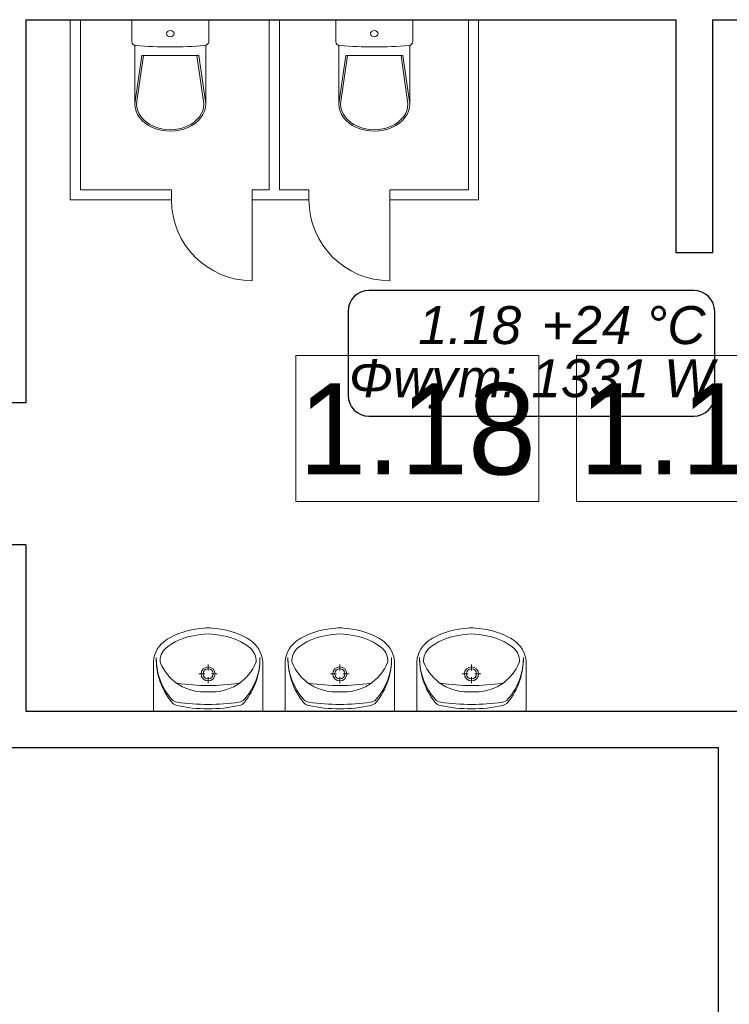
# Model space of a CAD drawing. Header units: millimetres. Extents: x -17429 to 155243, y -2908 to 188569.
# Tile 74 of 113: x 26714 to 30217, y 92219 to 97076. Entities that reach past the tile are written whole.
import ezdxf
from ezdxf.lldxf.tags import DXFTag

# ---------------------------------------------------------------- set-up
doc = ezdxf.new("R2010")
doc.units = ezdxf.units.MM
doc.header["$MEASUREMENT"] = 0
for name, color, linetype in [('#podkład', 252, 'Continuous'), ('INWENT wyposarzenie', 252, 'Continuous'), ('IS_Text_Konstrukcji', 7, 'Continuous')]:
    doc.layers.add(name, color=color, linetype=linetype)
for name, color, linetype, lineweight in [('Arch opisy_Nr_Pióra__1', 252, 'Continuous', 25), ('Arch opisy_Nr_Pióra__21', 252, 'Continuous', 13), ('INWENT wyposarzenie_Nr_Pióra__21', 252, 'Continuous', 13), ('INWENT.ŚCIANY_Nr_Pióra__1', 252, 'Continuous', 25), ('INWENT.ŚCIANY_Nr_Pióra__5', 7, 'Continuous', 13)]:
    doc.layers.add(name, color=color, linetype=linetype, lineweight=lineweight)
doc.styles.add('GENERATED_STYLE_3', font='txt')
doc.styles.get("Standard").update_dxf_attribs({"font": 'arial.ttf', "bigfont": 'BIGFONT.SHX'})
tags = doc.linetypes.add('SOLID', pattern=[10, 10, 0]).pattern_tags.tags
tags[6:7] = [DXFTag(74, 4), DXFTag(75, 0), DXFTag(340, '0'), DXFTag(46, 0.0), DXFTag(50, 0.0), DXFTag(44, 0.0), DXFTag(45, 0.0)]
tags[4:5] = [DXFTag(74, 4), DXFTag(75, 0), DXFTag(340, '0'), DXFTag(46, 0.0), DXFTag(50, 0.0), DXFTag(44, 0.0), DXFTag(45, 0.0)]

# ---------------------------------------------------------------- blocks, each defined once
blk = doc.blocks.new('Symbol WC 2 14_245', base_point=(27267.4, 97075.9))
at = {"layer": 'INWENT wyposarzenie_Nr_Pióra__21', "color": 252, "linetype": 'Continuous'}
for p, q in [((27267.4, 97075.9), (27647.4, 97075.9)), ((27267.4, 97075.9), (27267.4, 96967.1)), ((27647.4, 97075.9), (27647.4, 96967.1)), ((27282.5, 96949.6), (27282.5, 96659.9)), ((27632.4, 96949.8), (27632.4, 96659.9)), ((27282.5, 96660.2), (27316.5, 96898.7)), ((27291.4, 96660.2), (27325.5, 96898.7)), ((27457.4, 96898.7), (27316.5, 96898.7)), ((27457.4, 96898.7), (27598.3, 96898.7)), ((27623.5, 96660.2), (27589.4, 96898.7)), ((27632.4, 96660.2), (27598.3, 96898.7))]:
    blk.add_line(p, q, dxfattribs=at)
blk.add_ellipse((27457.4, 97007.2), major_axis=(18.5, 0), ratio=0.829819, dxfattribs=at)
for centre, major_axis, ratio, start_param, end_param in [((27289.5, 96967.1), (22.1, 0), 0.829819, 3.141593, 4.602988), ((27457.4, 98290.6), (1625.8, 0), 0.829819, 4.60742, 4.817236), ((27625.4, 96967.1), (22.1, 0), 0.829819, 4.812804, 6.283185), ((27457.4, 96659.9), (-174.9, 0), 0.765974, 0, 3.141593), ((27457.4, 96660.2), (-166, 0), 0.764861, 0, 3.141593)]:
    blk.add_ellipse(centre, major_axis=major_axis, ratio=ratio, start_param=start_param, end_param=end_param, dxfattribs=at)
blk = doc.blocks.new('Symbol WC 2 14_246', base_point=(28274.6, 97075.9))
at = {"layer": 'INWENT wyposarzenie_Nr_Pióra__21', "color": 252, "linetype": 'Continuous'}
for p, q in [((28274.6, 97075.9), (28654.6, 97075.9)), ((28274.6, 97075.9), (28274.6, 96967.1)), ((28654.6, 97075.9), (28654.6, 96967.1)), ((28289.7, 96949.6), (28289.7, 96659.9)), ((28639.6, 96949.8), (28639.6, 96659.9)), ((28289.7, 96660.2), (28323.7, 96898.7)), ((28298.6, 96660.2), (28332.7, 96898.7)), ((28464.6, 96898.7), (28323.7, 96898.7)), ((28464.6, 96898.7), (28605.5, 96898.7)), ((28630.7, 96660.2), (28596.6, 96898.7)), ((28639.6, 96660.2), (28605.5, 96898.7))]:
    blk.add_line(p, q, dxfattribs=at)
blk.add_ellipse((28464.6, 97007.2), major_axis=(18.5, 0), ratio=0.829819, dxfattribs=at)
for centre, major_axis, ratio, start_param, end_param in [((28296.7, 96967.1), (22.1, 0), 0.829819, 3.141593, 4.602988), ((28464.6, 98290.6), (1625.8, 0), 0.829819, 4.60742, 4.817236), ((28632.6, 96967.1), (22.1, 0), 0.829819, 4.812804, 6.283185), ((28464.6, 96659.9), (-174.9, 0), 0.765974, 0, 3.141593), ((28464.6, 96660.2), (-166, 0), 0.764861, 0, 3.141593)]:
    blk.add_ellipse(centre, major_axis=major_axis, ratio=ratio, start_param=start_param, end_param=end_param, dxfattribs=at)
blk = doc.blocks.new('Symbol Umywalka 14_253', base_point=(28674.5, 94075.9))
at = {"layer": 'INWENT wyposarzenie_Nr_Pióra__21', "color": 252, "linetype": 'Continuous'}
for p, q in [((28674.5, 93665.9), (28674.5, 93894.3)), ((28944.4, 93865.9), (28944.4, 93894.7)), ((29214.5, 93665.9), (29214.5, 93894.3)), ((28927.7, 93849.2), (28898.9, 93849.2)), ((28944.4, 93803.7), (28944.4, 93832.5)), ((28989.9, 93849.2), (28961.1, 93849.2)), ((28674.5, 93665.9), (29214.5, 93665.9)), ((29029.6, 93665.9), (28859.4, 93665.9))]:
    blk.add_line(p, q, dxfattribs=at)
for radius in [35, 25]:
    blk.add_circle((28944.4, 93849.2), radius, dxfattribs=at)
for centre, radius, start, end in [((28958.2, 93632.2), 444.2, 94.2052, 116.2597), ((28944.5, 93805.9), 270, 85.9876, 94.0124), ((28930.8, 93632.2), 444.2, 63.7403, 85.7948), ((28858.8, 93841.3), 212.8, 117.1571, 128.6848), ((28921.1, 93748.5), 293, 99.9978, 129.2851), ((28944.5, 93729.2), 316.7, 76.4334, 103.5666), ((28967.9, 93748.5), 293, 50.7149, 80.0022), ((29030.2, 93841.3), 212.8, 51.3152, 62.8429), ((28811.7, 93900.2), 137.4, 128.7454, 182.4552), ((28788.5, 93914), 80.9, 130.8016, 183.9306), ((29100.5, 93914), 80.9, 356.0694, 49.1984), ((29077.3, 93900.2), 137.4, 357.5448, 51.2546), ((28993.5, 93925.7), 305.1, 179.3233, 221.4755), ((29028, 93924), 339.6, 179.0928, 219.3352), ((28861, 93923.9), 339.6, 320.7422, 0.9847), ((28895.4, 93925.7), 305.1, 318.602, 0.7542), ((28931.6, 93996.9), 240.7, 201.5519, 237.1558), ((28957.4, 93996.9), 240.7, 302.8442, 338.4481), ((28944.4, 94776.6), 984.9, 261.1734, 278.8204), ((28925.2, 94000.8), 240.6, 238.9439, 274.606), ((28963.8, 94000.8), 240.6, 265.394, 301.0561), ((28798.6, 93753.5), 45, 221.4755, 262.1696), ((28800.1, 93737.2), 45, 219.3352, 257.306), ((28938.7, 94352.7), 675.9, 257.306, 270.5103), ((28949.7, 94852), 1153.8, 262.1696, 269.755), ((28938, 94852), 1153.8, 270.3225, 277.9079), ((28949.6, 94352.7), 675.9, 269.5672, 282.7715), ((29090.6, 93753.7), 45, 277.9079, 318.602), ((29089.1, 93737.4), 45, 282.7715, 320.7422)]:
    blk.add_arc(centre, radius, start, end, dxfattribs=at)
blk = doc.blocks.new('Symbol Umywalka 14_254', base_point=(28024.4, 94075.9))
at = {"layer": 'INWENT wyposarzenie_Nr_Pióra__21', "color": 252, "linetype": 'Continuous'}
for p, q in [((28024.4, 93665.9), (28024.4, 93894.3)), ((28294.3, 93865.9), (28294.3, 93894.7)), ((28564.4, 93665.9), (28564.4, 93894.3)), ((28277.6, 93849.2), (28248.8, 93849.2)), ((28294.3, 93803.7), (28294.3, 93832.5)), ((28339.8, 93849.2), (28311, 93849.2)), ((28024.4, 93665.9), (28564.4, 93665.9)), ((28379.5, 93665.9), (28209.3, 93665.9))]:
    blk.add_line(p, q, dxfattribs=at)
for radius in [35, 25]:
    blk.add_circle((28294.3, 93849.2), radius, dxfattribs=at)
for centre, radius, start, end in [((28308.1, 93632.2), 444.2, 94.2052, 116.2597), ((28294.4, 93805.9), 270, 85.9876, 94.0124), ((28280.7, 93632.2), 444.2, 63.7403, 85.7948), ((28208.7, 93841.3), 212.8, 117.1571, 128.6848), ((28271, 93748.5), 293, 99.9978, 129.2851), ((28294.4, 93729.2), 316.7, 76.4334, 103.5666), ((28317.8, 93748.5), 293, 50.7149, 80.0022), ((28380.1, 93841.3), 212.8, 51.3152, 62.8429), ((28161.6, 93900.2), 137.4, 128.7454, 182.4552), ((28138.4, 93914), 80.9, 130.8016, 183.9306), ((28450.4, 93914), 80.9, 356.0694, 49.1984), ((28427.2, 93900.2), 137.4, 357.5448, 51.2546), ((28343.4, 93925.7), 305.1, 179.3233, 221.4755), ((28377.9, 93924), 339.6, 179.0928, 219.3352), ((28210.8, 93923.9), 339.6, 320.7422, 0.9847), ((28245.3, 93925.7), 305.1, 318.602, 0.7542), ((28281.5, 93996.9), 240.7, 201.5519, 237.1558), ((28307.3, 93996.9), 240.7, 302.8442, 338.4481), ((28294.3, 94776.6), 984.9, 261.1734, 278.8204), ((28275.1, 94000.8), 240.6, 238.9439, 274.606), ((28313.7, 94000.8), 240.6, 265.394, 301.0561), ((28148.5, 93753.5), 45, 221.4755, 262.1696), ((28150, 93737.2), 45, 219.3352, 257.306), ((28288.6, 94352.7), 675.9, 257.306, 270.5103), ((28299.6, 94852), 1153.8, 262.1696, 269.755), ((28287.9, 94852), 1153.8, 270.3225, 277.9079), ((28299.5, 94352.7), 675.9, 269.5672, 282.7715), ((28440.5, 93753.7), 45, 277.9079, 318.602), ((28439, 93737.4), 45, 282.7715, 320.7422)]:
    blk.add_arc(centre, radius, start, end, dxfattribs=at)
blk = doc.blocks.new('Symbol Umywalka 14_255', base_point=(27914.1, 94075.9))
at = {"layer": 'INWENT wyposarzenie_Nr_Pióra__21', "color": 252, "linetype": 'Continuous'}
for p, q in [((27374.1, 93665.9), (27374.1, 93894.3)), ((27644.2, 93865.9), (27644.2, 93894.7)), ((27914.1, 93665.9), (27914.1, 93894.3)), ((27598.7, 93849.2), (27627.5, 93849.2)), ((27644.2, 93803.7), (27644.2, 93832.5)), ((27660.9, 93849.2), (27689.7, 93849.2)), ((27914.1, 93665.9), (27374.1, 93665.9)), ((27559, 93665.9), (27729.1, 93665.9))]:
    blk.add_line(p, q, dxfattribs=at)
for radius in [35, 25]:
    blk.add_circle((27644.2, 93849.2), radius, dxfattribs=at)
for centre, radius, start, end in [((27657.8, 93632.2), 444.2, 94.2052, 116.2597), ((27644.1, 93805.9), 270, 85.9876, 94.0124), ((27630.4, 93632.2), 444.2, 63.7403, 85.7948), ((27558.3, 93841.3), 212.8, 117.1571, 128.6848), ((27620.7, 93748.5), 293, 99.9978, 129.2851), ((27644.1, 93729.2), 316.7, 76.4334, 103.5666), ((27667.5, 93748.5), 293, 50.7149, 80.0022), ((27729.8, 93841.3), 212.8, 51.3152, 62.8429), ((27511.3, 93900.2), 137.4, 128.7454, 182.4552), ((27488, 93914), 80.9, 130.8016, 183.9306), ((27800.1, 93914), 80.9, 356.0694, 49.1984), ((27776.8, 93900.2), 137.4, 357.5448, 51.2546), ((27727.6, 93923.9), 339.6, 179.0153, 219.2578), ((27693.1, 93925.7), 305.1, 179.2458, 221.398), ((27560.6, 93924), 339.6, 320.6648, 0.9072), ((27595.1, 93925.7), 305.1, 318.5245, 0.6767), ((27631.2, 93996.9), 240.7, 201.5519, 237.1558), ((27657, 93996.9), 240.7, 302.8442, 338.4481), ((27644.1, 94776.6), 984.9, 261.1796, 278.8266), ((27624.7, 94000.8), 240.6, 238.9439, 274.606), ((27663.4, 94000.8), 240.6, 265.394, 301.0561), ((27498, 93753.7), 45, 221.398, 262.0921), ((27499.5, 93737.4), 45, 219.2578, 257.2285), ((27639, 94352.7), 675.9, 257.2285, 270.4328), ((27650.6, 94852), 1153.8, 262.0921, 269.6775), ((27638.9, 94852), 1153.8, 270.245, 277.8304), ((27649.8, 94352.7), 675.9, 269.4897, 282.694), ((27790, 93753.5), 45, 277.8304, 318.5245), ((27788.5, 93737.2), 45, 282.694, 320.6648)]:
    blk.add_arc(centre, radius, start, end, dxfattribs=at)
blk = doc.blocks.new('parter')
at = {"layer": 'Arch opisy_Nr_Pióra__21', "color": 252, "linetype": 'Continuous'}
for p, q in [((29276.7, 95419.1), (28076.7, 95419.1)), ((28076.7, 95419.1), (28076.7, 94699.1)), ((29276.7, 94699.1), (29276.7, 95419.1)), ((30662.8, 95419.1), (29462.8, 95419.1)), ((29462.8, 95419.1), (29462.8, 94699.1)), ((28076.7, 94699.1), (29276.7, 94699.1)), ((29462.8, 94699.1), (30662.8, 94699.1))]:
    blk.add_line(p, q, dxfattribs=at)
at = {"layer": 'INWENT.ŚCIANY_Nr_Pióra__1', "color": 252, "linetype": 'Continuous'}
for p, q in [((26744.1, 97075.9), (26744.1, 95185.9)), ((26744.1, 97075.9), (29954.1, 97075.9)), ((29954.1, 95925.9), (29954.1, 97075.9)), ((30134.1, 97075.9), (30134.1, 95925.9)), ((30134.1, 97075.9), (31484.1, 97075.9)), ((30134.1, 95925.9), (29954.1, 95925.9)), ((26744.1, 95185.9), (26584.1, 95185.9)), ((26744.1, 94485.9), (26584.1, 94485.9)), ((26744.1, 94485.9), (26744.1, 93665.9)), ((26744.1, 93665.9), (30664.1, 93665.9)), ((26584.1, 93485.9), (30164.1, 93485.9)), ((30164.1, 91965.9), (30164.1, 93485.9))]:
    blk.add_line(p, q, dxfattribs=at)
at = {"layer": 'INWENT.ŚCIANY_Nr_Pióra__5', "color": 252, "linetype": 'Continuous'}
for p, q in [((26964.1, 97075.9), (26964.1, 96186.8)), ((27014.1, 97075.9), (27014.1, 96236.8)), ((27946.5, 97075.9), (27946.5, 96236.8)), ((27996.5, 97075.9), (27996.5, 96236.8)), ((28929, 97075.9), (28929, 96236.8)), ((28979, 97075.9), (28979, 96186.8)), ((27463.6, 96236.8), (27014.1, 96236.8)), ((27463.6, 96186.8), (27463.6, 96236.8)), ((27862, 96186.8), (27862, 96236.8)), ((27862, 96236.8), (27946.5, 96236.8)), ((27996.5, 96236.8), (28142.3, 96236.8)), ((28142.3, 96236.8), (28142.3, 96186.8)), ((28540.7, 96236.8), (28540.7, 96186.8)), ((28540.7, 96236.8), (28929, 96236.8)), ((27463.6, 96186.8), (26964.1, 96186.8)), ((28142.3, 96186.8), (27862, 96186.8)), ((27862, 96186.8), (27862, 95788.4)), ((28540.7, 96186.8), (28979, 96186.8)), ((28540.7, 96186.8), (28540.7, 95788.4))]:
    blk.add_line(p, q, dxfattribs=at)
for centre in [(27862, 96186.8), (28540.7, 96186.8)]:
    blk.add_arc(centre, 398.4, 180, 270, dxfattribs=at)
at = {"layer": 'INWENT wyposarzenie', "color": 252, "linetype": 'Continuous', "lineweight": 9}
for name, p in [('Symbol WC 2 14_245', (27267.4, 97075.9)), ('Symbol WC 2 14_246', (28274.6, 97075.9)), ('Symbol Umywalka 14_255', (27914.1, 94075.9)), ('Symbol Umywalka 14_254', (28024.4, 94075.9)), ('Symbol Umywalka 14_253', (28674.5, 94075.9))]:
    blk.add_blockref(name, p, dxfattribs=at)
at = {"layer": 'Arch opisy_Nr_Pióra__1', "color": 252, "linetype": 'Continuous', "char_height": 450, "attachment_point": 8, "style": 'GENERATED_STYLE_3'}
for s, insert in [('{1.18}', (28676.7, 94826.2)), ('{1.19}', (30062.8, 94826.2))]:
    blk.add_mtext(s, dxfattribs=dict(at, insert=insert))

msp = doc.modelspace()

# ---------------------------------------------------------------- linework, layer by layer
at = {"layer": 'IS_Text_Konstrukcji', "color": 18, "linetype": 'SOLID', "ltscale": 10, "true_color": 0x000000}
for p, q in [((30041.7, 95740), (28438.3, 95740)), ((28335, 95636.7), (28335, 95223.3)), ((30145, 95223.3), (30145, 95636.7)), ((28438.3, 95120), (30041.7, 95120))]:
    msp.add_line(p, q, dxfattribs=at)
for centre, start, end in [((28438.3, 95636.7), 90, 180), ((30041.7, 95636.7), 360, 90), ((28438.3, 95223.3), 180, 270), ((30041.7, 95223.3), 270, 0)]:
    msp.add_arc(centre, 103.3, start, end, dxfattribs=at)

# ---------------------------------------------------------------- block references
at = {"layer": '#podkład'}
msp.add_blockref('parter', (0, 0), dxfattribs=at)

# ---------------------------------------------------------------- texts
at = {"layer": 'IS_Text_Konstrukcji', "color": 18, "linetype": 'SOLID', "ltscale": 10, "true_color": 0x000000, "char_height": 187.2}
for s, insert, attachment_point in [('\\fArial|b0|i1;1.18', (29190, 95473.2), 9), ('\\fArial|b0|i1;+24 °C', (29290, 95473.2), 7), ('\\fArial|b0|i1;Φwym: 1331 W', (29240, 95401.2), 2)]:
    msp.add_mtext(s, dxfattribs=dict(at, insert=insert, attachment_point=attachment_point))

doc.saveas('drawing.dxf')
